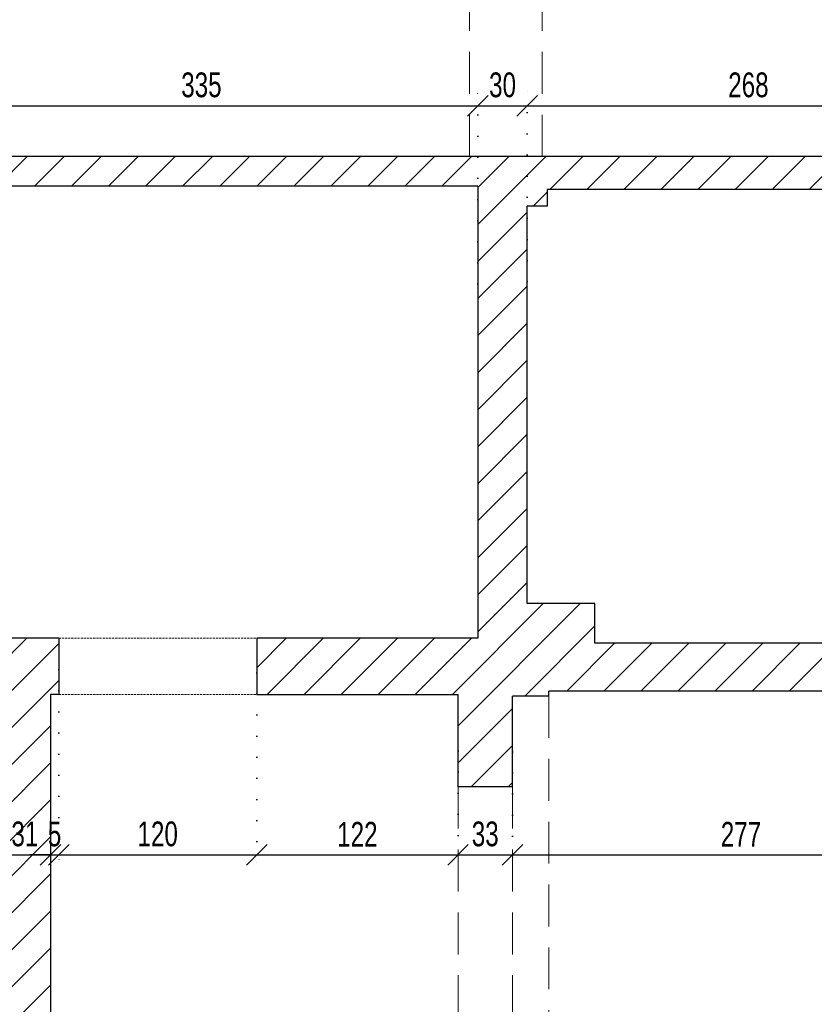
# Model space of a CAD drawing. Header units: millimetres. Extents: x 11149 to 111407, y -107619 to -23630.
# Tile 114 of 245: x 15749 to 16231, y -28935 to -28338. Entities that reach past the tile are written whole.
import ezdxf

# ---------------------------------------------------------------- set-up
doc = ezdxf.new("R2010")
doc.units = ezdxf.units.MM
doc.header["$LTSCALE"] = 2
for name, pattern in [('DOT', [6.35, 0, -6.35]), ('HIDDEN', [9.525, 6.35, -3.175]), ('HIDDENX2', [19.05, 12.7, -6.35])]:
    doc.linetypes.add(name, pattern=pattern)
doc.layers.get('0').update_dxf_attribs({"plot": 0})
doc.layers.get('Defpoints').update_dxf_attribs({"color": 1})
doc.layers.add('3DPLAN_A_KRESKOWANIE 1', color=253, linetype='Continuous')
for name, color, linetype, lineweight in [('3DPLAN_A_WYSOKOŚCI ZMIANA', 144, 'HIDDENX2', 5), ('A_ściany mur', 2, 'Continuous', 30), ('e-cad_wymiary', 4, 'Continuous', 9)]:
    doc.layers.add(name, color=color, linetype=linetype, lineweight=lineweight)
doc.styles.add('e-cad_1', font='arial.ttf', dxfattribs={"width": 0.7})
doc.dimstyles.new('e-cad_1_100_[cm]', dxfattribs={"dimscale": 10, "dimtxt": 1.5, "dimasz": 1.25, "dimexe": 1.25, "dimexo": 0.625, "dimgap": 0.5, "dimtad": 1, "dimdec": 0, "dimrnd": 1, "dimzin": 1, "dimtxsty": 'e-cad_1', "dimblk": 'OBLIQUE', "dimcen": 2.5, "dimclrd": 256, "dimclre": 252, "dimclrt": 7, "dimadec": 0, "dimazin": 0, "dimtfac": 1, "dimtix": 1, "dimtmove": 2, "dimatfit": 3, "dimldrblk": 'NONE', "dimfxl": 60, "dimfxlon": 1, "dimarcsym": 0})

# ---------------------------------------------------------------- blocks, each defined once
blk = doc.blocks.new('_OBLIQUE')
at = {"color": 0, "linetype": 'ByBlock', "lineweight": -2}
blk.add_line((-0.5, -0.5), (0.5, 0.5), dxfattribs=at)
blk = doc.blocks.new('*D477')
at = {"layer": 'Defpoints', "color": 0}
for p in [(16026.99, -28390.14), (15691.99, -28493.28), (16026.99, -28504.26)]:
    blk.add_point(p, dxfattribs=at)
at = {"layer": 'e-cad_wymiary', "color": 252, "linetype": 'DOT', "lineweight": -2}
for p, q in [((15691.99, -28487.03), (15691.99, -28377.64)), ((16026.99, -28498.01), (16026.99, -28377.64))]:
    blk.add_line(p, q, dxfattribs=at)
at = {"layer": 'e-cad_wymiary', "lineweight": -2}
blk.add_line((15691.99, -28390.14), (16026.99, -28390.14), dxfattribs=at)
at = {"layer": 'e-cad_wymiary', "lineweight": -2, "xscale": 12.5, "yscale": 12.5, "zscale": 12.5, "rotation": 180}
blk.add_blockref('_OBLIQUE', (15691.99, -28390.14), dxfattribs=at)
at = {"layer": 'e-cad_wymiary', "lineweight": -2, "xscale": 12.5, "yscale": 12.5, "zscale": 12.5}
blk.add_blockref('_OBLIQUE', (16026.99, -28390.14), dxfattribs=at)
at = {"layer": 'e-cad_wymiary', "color": 7, "insert": (15859.49, -28377.48), "char_height": 15, "attachment_point": 5, "style": 'e-cad_1'}
blk.add_mtext('335', dxfattribs=at)
blk = doc.blocks.new('_None')
blk = doc.blocks.new('*D478')
at = {"layer": 'Defpoints', "color": 0}
for p in [(16056.99, -28390.14), (16026.99, -28504.26), (16056.99, -28502.89)]:
    blk.add_point(p, dxfattribs=at)
at = {"layer": 'e-cad_wymiary', "color": 252, "linetype": 'DOT', "lineweight": -2}
for p, q in [((16026.99, -28498.01), (16026.99, -28377.64)), ((16056.99, -28496.64), (16056.99, -28377.64))]:
    blk.add_line(p, q, dxfattribs=at)
at = {"layer": 'e-cad_wymiary', "lineweight": -2}
blk.add_line((16026.99, -28390.14), (16056.99, -28390.14), dxfattribs=at)
at = {"layer": 'e-cad_wymiary', "lineweight": -2, "xscale": 12.5, "yscale": 12.5, "zscale": 12.5, "rotation": 180}
blk.add_blockref('_OBLIQUE', (16026.99, -28390.14), dxfattribs=at)
at = {"layer": 'e-cad_wymiary', "lineweight": -2, "xscale": 12.5, "yscale": 12.5, "zscale": 12.5}
blk.add_blockref('_OBLIQUE', (16056.99, -28390.14), dxfattribs=at)
at = {"layer": 'e-cad_wymiary', "color": 7, "insert": (16041.99, -28377.48), "char_height": 15, "attachment_point": 5, "style": 'e-cad_1'}
blk.add_mtext('30', dxfattribs=at)
blk = doc.blocks.new('*D479')
at = {"layer": 'Defpoints', "color": 0}
for p in [(16324.99, -28390.14), (16324.99, -28483.69), (16056.99, -28502.89)]:
    blk.add_point(p, dxfattribs=at)
at = {"layer": 'e-cad_wymiary', "color": 252, "linetype": 'DOT', "lineweight": -2}
for p, q in [((16056.99, -28496.64), (16056.99, -28377.64)), ((16324.99, -28477.44), (16324.99, -28377.64))]:
    blk.add_line(p, q, dxfattribs=at)
at = {"layer": 'e-cad_wymiary', "lineweight": -2}
blk.add_line((16056.99, -28390.14), (16324.99, -28390.14), dxfattribs=at)
at = {"layer": 'e-cad_wymiary', "lineweight": -2, "xscale": 12.5, "yscale": 12.5, "zscale": 12.5, "rotation": 180}
blk.add_blockref('_OBLIQUE', (16056.99, -28390.14), dxfattribs=at)
at = {"layer": 'e-cad_wymiary', "lineweight": -2, "xscale": 12.5, "yscale": 12.5, "zscale": 12.5}
blk.add_blockref('_OBLIQUE', (16324.99, -28390.14), dxfattribs=at)
at = {"layer": 'e-cad_wymiary', "color": 7, "insert": (16190.99, -28377.48), "char_height": 15, "attachment_point": 5, "style": 'e-cad_1'}
blk.add_mtext('268', dxfattribs=at)
blk = doc.blocks.new('*D509')
at = {"layer": 'Defpoints', "color": 0}
for p in [(15736.99, -28804.93), (15767.99, -28804.93), (15767.99, -28844.22)]:
    blk.add_point(p, dxfattribs=at)
at = {"layer": 'e-cad_wymiary', "color": 252, "linetype": 'DOT', "lineweight": -2}
for p, q in [((15736.99, -28811.18), (15736.99, -28856.72)), ((15767.99, -28811.18), (15767.99, -28856.72))]:
    blk.add_line(p, q, dxfattribs=at)
at = {"layer": 'e-cad_wymiary', "lineweight": -2}
blk.add_line((15736.99, -28844.22), (15767.99, -28844.22), dxfattribs=at)
at = {"layer": 'e-cad_wymiary', "lineweight": -2, "xscale": 12.5, "yscale": 12.5, "zscale": 12.5, "rotation": 180}
blk.add_blockref('_OBLIQUE', (15736.99, -28844.22), dxfattribs=at)
at = {"layer": 'e-cad_wymiary', "lineweight": -2, "xscale": 12.5, "yscale": 12.5, "zscale": 12.5}
blk.add_blockref('_OBLIQUE', (15767.99, -28844.22), dxfattribs=at)
at = {"layer": 'e-cad_wymiary', "color": 7, "insert": (15752.49, -28831.56), "char_height": 15, "attachment_point": 5, "style": 'e-cad_1'}
blk.add_mtext('31', dxfattribs=at)
blk = doc.blocks.new('*D510')
at = {"layer": 'Defpoints', "color": 0}
for p in [(15772.99, -28725.58), (15767.99, -28804.93), (15772.99, -28844.22)]:
    blk.add_point(p, dxfattribs=at)
at = {"layer": 'e-cad_wymiary', "color": 252, "linetype": 'DOT', "lineweight": -2}
for p, q in [((15772.99, -28731.83), (15772.99, -28856.72)), ((15767.99, -28811.18), (15767.99, -28856.72))]:
    blk.add_line(p, q, dxfattribs=at)
at = {"layer": 'e-cad_wymiary', "lineweight": -2}
for p, q in [((15767.99, -28844.22), (15755.49, -28844.22)), ((15767.99, -28844.22), (15772.99, -28844.22)), ((15772.99, -28844.22), (15785.49, -28844.22))]:
    blk.add_line(p, q, dxfattribs=at)
at = {"layer": 'e-cad_wymiary', "lineweight": -2, "xscale": 12.5, "yscale": 12.5, "zscale": 12.5}
blk.add_blockref('_OBLIQUE', (15767.99, -28844.22), dxfattribs=at)
at = {"layer": 'e-cad_wymiary', "lineweight": -2, "xscale": 12.5, "yscale": 12.5, "zscale": 12.5, "rotation": 180}
blk.add_blockref('_OBLIQUE', (15772.99, -28844.22), dxfattribs=at)
at = {"layer": 'e-cad_wymiary', "color": 7, "insert": (15770.49, -28831.59), "char_height": 15, "attachment_point": 5, "style": 'e-cad_1'}
blk.add_mtext('5', dxfattribs=at)
blk = doc.blocks.new('*D511')
at = {"layer": 'Defpoints', "color": 0}
for p in [(15772.99, -28725.58), (15892.99, -28727.51), (15892.99, -28844.22)]:
    blk.add_point(p, dxfattribs=at)
at = {"layer": 'e-cad_wymiary', "color": 252, "linetype": 'DOT', "lineweight": -2}
for p, q in [((15772.99, -28731.83), (15772.99, -28856.72)), ((15892.99, -28733.76), (15892.99, -28856.72))]:
    blk.add_line(p, q, dxfattribs=at)
at = {"layer": 'e-cad_wymiary', "lineweight": -2}
blk.add_line((15772.99, -28844.22), (15892.99, -28844.22), dxfattribs=at)
at = {"layer": 'e-cad_wymiary', "lineweight": -2, "xscale": 12.5, "yscale": 12.5, "zscale": 12.5, "rotation": 180}
blk.add_blockref('_OBLIQUE', (15772.99, -28844.22), dxfattribs=at)
at = {"layer": 'e-cad_wymiary', "lineweight": -2, "xscale": 12.5, "yscale": 12.5, "zscale": 12.5}
blk.add_blockref('_OBLIQUE', (15892.99, -28844.22), dxfattribs=at)
at = {"layer": 'e-cad_wymiary', "color": 7, "insert": (15832.99, -28831.56), "char_height": 15, "attachment_point": 5, "style": 'e-cad_1'}
blk.add_mtext('120', dxfattribs=at)
blk = doc.blocks.new('*D512')
at = {"layer": 'Defpoints', "color": 0}
for p in [(15892.99, -28727.51), (16014.99, -28774.89), (16014.99, -28844.22)]:
    blk.add_point(p, dxfattribs=at)
at = {"layer": 'e-cad_wymiary', "color": 252, "linetype": 'DOT', "lineweight": -2}
for p, q in [((15892.99, -28733.76), (15892.99, -28856.72)), ((16014.99, -28781.14), (16014.99, -28856.72))]:
    blk.add_line(p, q, dxfattribs=at)
at = {"layer": 'e-cad_wymiary', "lineweight": -2}
blk.add_line((15892.99, -28844.22), (16014.99, -28844.22), dxfattribs=at)
at = {"layer": 'e-cad_wymiary', "lineweight": -2, "xscale": 12.5, "yscale": 12.5, "zscale": 12.5, "rotation": 180}
blk.add_blockref('_OBLIQUE', (15892.99, -28844.22), dxfattribs=at)
at = {"layer": 'e-cad_wymiary', "lineweight": -2, "xscale": 12.5, "yscale": 12.5, "zscale": 12.5}
blk.add_blockref('_OBLIQUE', (16014.99, -28844.22), dxfattribs=at)
at = {"layer": 'e-cad_wymiary', "color": 7, "insert": (15953.99, -28831.69), "char_height": 15, "attachment_point": 5, "style": 'e-cad_1'}
blk.add_mtext('122', dxfattribs=at)
blk = doc.blocks.new('*D513')
at = {"layer": 'Defpoints', "color": 0}
for p in [(16014.99, -28774.89), (16047.99, -28775.39), (16047.99, -28844.22)]:
    blk.add_point(p, dxfattribs=at)
at = {"layer": 'e-cad_wymiary', "color": 252, "linetype": 'DOT', "lineweight": -2}
for p, q in [((16014.99, -28781.14), (16014.99, -28856.72)), ((16047.99, -28781.64), (16047.99, -28856.72))]:
    blk.add_line(p, q, dxfattribs=at)
at = {"layer": 'e-cad_wymiary', "lineweight": -2}
blk.add_line((16014.99, -28844.22), (16047.99, -28844.22), dxfattribs=at)
at = {"layer": 'e-cad_wymiary', "lineweight": -2, "xscale": 12.5, "yscale": 12.5, "zscale": 12.5, "rotation": 180}
blk.add_blockref('_OBLIQUE', (16014.99, -28844.22), dxfattribs=at)
at = {"layer": 'e-cad_wymiary', "lineweight": -2, "xscale": 12.5, "yscale": 12.5, "zscale": 12.5}
blk.add_blockref('_OBLIQUE', (16047.99, -28844.22), dxfattribs=at)
at = {"layer": 'e-cad_wymiary', "color": 7, "insert": (16031.49, -28831.56), "char_height": 15, "attachment_point": 5, "style": 'e-cad_1'}
blk.add_mtext('33', dxfattribs=at)
blk = doc.blocks.new('*D514')
at = {"layer": 'Defpoints', "color": 0}
for p in [(16324.99, -28688.09), (16047.99, -28775.39), (16324.99, -28844.22)]:
    blk.add_point(p, dxfattribs=at)
at = {"layer": 'e-cad_wymiary', "color": 252, "linetype": 'DOT', "lineweight": -2}
for p, q in [((16324.99, -28694.34), (16324.99, -28856.72)), ((16047.99, -28781.64), (16047.99, -28856.72))]:
    blk.add_line(p, q, dxfattribs=at)
at = {"layer": 'e-cad_wymiary', "lineweight": -2}
blk.add_line((16047.99, -28844.22), (16324.99, -28844.22), dxfattribs=at)
at = {"layer": 'e-cad_wymiary', "lineweight": -2, "xscale": 12.5, "yscale": 12.5, "zscale": 12.5, "rotation": 180}
blk.add_blockref('_OBLIQUE', (16047.99, -28844.22), dxfattribs=at)
at = {"layer": 'e-cad_wymiary', "lineweight": -2, "xscale": 12.5, "yscale": 12.5, "zscale": 12.5}
blk.add_blockref('_OBLIQUE', (16324.99, -28844.22), dxfattribs=at)
at = {"layer": 'e-cad_wymiary', "color": 7, "insert": (16186.49, -28831.69), "char_height": 15, "attachment_point": 5, "style": 'e-cad_1'}
blk.add_mtext('277', dxfattribs=at)

msp = doc.modelspace()

# ---------------------------------------------------------------- hatches: boundary and pattern name
at = {"layer": '3DPLAN_A_KRESKOWANIE 1'}
h = msp.add_hatch(dxfattribs=at)
h.set_pattern_fill('ANSI31', color=256, scale=5, style=0)
h.set_pattern_definition([(45, (15147.047, -29342.012), (-11.22532, 11.22532), [])])
h.paths.add_polyline_path([(15208.99, -29306.89), (15087.99, -29306.89), (15087.99, -29384.89), (15208.99, -29384.89)])
h.paths.add_polyline_path([(16677.49, -29121.89), (16623.99, -29121.89), (16623.99, -29308.89), (16290.99, -29308.89), (16290.99, -29384.89), (16677.49, -29384.89)])
h.paths.add_polyline_path([(16115.99, -29308.89), (16047.99, -29308.89), (16047.99, -29148.89), (16014.99, -29148.89), (16014.99, -29308.89), (15977.99, -29308.89), (15977.99, -29384.89), (16115.99, -29384.89)])
h.paths.add_polyline_path([(15802.99, -29308.89), (15767.99, -29308.89), (15767.99, -28746.89), (15772.99, -28746.89), (15772.99, -28712.89), (15691.99, -28712.89), (15691.99, -28642.89), (15671.99, -28642.89), (15671.99, -28710.89), (15658.99, -28710.89), (15658.99, -28746.89), (15736.99, -28746.89), (15736.99, -29058.89), (15726.99, -29058.89), (15726.99, -29069.89), (15736.99, -29069.89), (15736.99, -29306.89), (15689.99, -29306.89), (15689.99, -29384.89), (15802.99, -29384.89)])
h.paths.add_polyline_path([(16443.99, -28715.89), (16348.99, -28715.89), (16348.99, -28647.89), (16324.99, -28647.89), (16324.99, -28715.89), (16097.99, -28715.89), (16097.99, -28691.89), (16056.99, -28691.89), (16056.99, -28450.89), (16068.99, -28450.89), (16068.99, -28440.89), (16324.99, -28440.89), (16324.99, -28557.89), (16348.99, -28557.89), (16348.99, -28439.89), (16623.99, -28439.89), (16623.99, -28481.89), (16677.49, -28481.89), (16677.49, -28090.89), (16618.99, -28090.89), (16618.99, -28420.89), (15614.99, -28420.89), (15614.99, -28441.89), (15671.99, -28441.89), (15671.99, -28522.89), (15691.99, -28522.89), (15691.99, -28438.89), (16026.99, -28438.89), (16026.99, -28712.89), (15892.99, -28712.89), (15892.99, -28746.89), (16014.99, -28746.89), (16014.99, -28802.89), (16047.99, -28802.89), (16047.99, -28747.89), (16069.99, -28747.89), (16069.99, -28744.89), (16443.99, -28744.89)])
h.paths.add_polyline_path([(16677.49, -28681.89), (16623.99, -28681.89), (16623.99, -28715.89), (16533.99, -28715.89), (16533.99, -28744.89), (16623.99, -28744.89), (16623.99, -28782.89), (16677.49, -28782.89)])
h.paths.add_polyline_path([(16677.49, -28566.89), (16623.99, -28566.89), (16623.99, -28601.89), (16677.49, -28601.89)])
h.paths.add_polyline_path([(16677.49, -28867.89), (16623.99, -28867.89), (16623.99, -28916.89), (16677.49, -28916.89)])
h.paths.add_polyline_path([(16677.49, -27805.89), (15967.99, -27805.89), (15967.99, -27862.89), (16618.99, -27862.89), (16618.99, -27970.89), (16677.49, -27970.89)])
h.paths.add_polyline_path([(15500.99, -27805.89), (15380.99, -27805.89), (15380.99, -27867.89), (15454.99, -27867.89), (15454.99, -28420.89), (14450.99, -28420.89), (14450.99, -28435.89), (14331.99, -28435.89), (14331.99, -28420.89), (14227.99, -28420.89), (14227.99, -28435.89), (14207.99, -28435.89), (14207.99, -28467.89), (14230.99, -28467.89), (14230.99, -28496.89), (14276.99, -28496.89), (14276.99, -28467.89), (14827.99, -28467.89), (14827.99, -28490.89), (14866.99, -28490.89), (14866.99, -28439.89), (15420.99, -28439.89), (15420.99, -28504.89), (15467.99, -28504.89), (15467.99, -28441.89), (15494.99, -28441.89), (15494.99, -28420.89), (15467.99, -28420.89), (15467.99, -27862.89), (15500.99, -27862.89)])
h.paths.add_polyline_path([(15792.99, -27805.89), (15675.99, -27805.89), (15675.99, -27862.89), (15792.99, -27862.89)])
h.paths.add_polyline_path([(14935.99, -28756.89), (15425.99, -28756.89), (15425.99, -29306.89), (15383.99, -29306.89), (15383.99, -29384.89), (15514.99, -29384.89), (15514.99, -29306.89), (15441.99, -29306.89), (15441.99, -29069.89), (15636.99, -29069.89), (15636.99, -29058.89), (15441.99, -29058.89), (15441.99, -28772.89), (15466.99, -28772.89), (15466.99, -28746.89), (15568.99, -28746.89), (15568.99, -28710.89), (15467.99, -28710.89), (15467.99, -28677.89), (15420.99, -28677.89), (15420.99, -28720.89), (14866.99, -28720.89), (14866.99, -28640.89), (14827.99, -28640.89), (14827.99, -28721.89), (14417.99, -28721.89), (14417.99, -28756.89), (14765.99, -28756.89), (14765.99, -28833.89), (14935.99, -28833.89)])
h.paths.add_polyline_path([(14912.99, -29306.89), (14891.99, -29306.89), (14891.99, -28974.89), (14421.99, -28974.89), (14421.99, -28984.89), (14884.99, -28984.89), (14884.99, -29310.89), (14777.99, -29310.89), (14777.99, -29384.89), (14912.99, -29384.89)])
h.paths.add_polyline_path([(14602.99, -29310.89), (14487.99, -29310.89), (14487.99, -29384.89), (14602.99, -29384.89)])
h.paths.add_polyline_path([(14312.99, -29310.89), (14262.99, -29310.89), (14262.99, -28984.89), (14341.99, -28984.89), (14341.99, -28974.89), (14262.99, -28974.89), (14262.99, -28756.89), (14297.99, -28756.89), (14297.99, -28721.89), (14276.99, -28721.89), (14276.99, -28667.89), (14228.99, -28667.89), (14228.99, -28721.89), (13922.99, -28721.89), (13922.99, -28754.89), (13935.99, -28754.89), (13935.99, -28884.89), (13953.99, -28884.89), (13953.99, -28754.89), (14226.99, -28754.89), (14226.99, -29323.89), (14186.99, -29323.89), (14186.99, -29384.89), (14312.99, -29384.89)])
h.paths.add_polyline_path([(14011.99, -29323.89), (13953.99, -29323.89), (13953.99, -28979.89), (13935.99, -28979.89), (13935.99, -29320.89), (13895.99, -29320.89), (13895.99, -29384.89), (14011.99, -29384.89)])
h.paths.add_polyline_path([(13720.99, -29320.89), (13668.99, -29320.89), (13668.99, -29039.89), (13722.99, -29039.89), (13722.99, -28875.89), (13664.99, -28875.89), (13664.99, -28769.89), (13673.99, -28769.89), (13673.99, -28754.89), (13832.99, -28754.89), (13832.99, -28721.89), (13810.99, -28721.89), (13810.99, -28684.89), (13793.99, -28684.89), (13793.99, -28721.89), (13683.99, -28721.89), (13683.99, -28682.89), (13649.99, -28682.89), (13629.99, -28682.89), (13629.99, -28715.89), (13626.99, -28715.89), (13626.99, -28933.89), (13626.99, -28950.89), (13626.99, -29316.89), (13584.99, -29316.89), (13584.99, -29384.89), (13720.99, -29384.89)])
h.paths.add_polyline_path([(13668.99, -27956.89), (13700.99, -27956.89), (13700.99, -27866.89), (13703.99, -27866.89), (13703.99, -27805.89), (13681.49, -27805.89), (13681.49, -27747.89), (13559.97, -27747.89), (13559.97, -27794.89), (13623.99, -27794.89), (13623.99, -27856.89), (13640.99, -27856.89), (13640.99, -28135.89), (13216.99, -28135.89), (13216.99, -28434.89), (13209.99, -28434.89), (13209.99, -28463.89), (13216.99, -28463.89), (13305.2, -28463.89), (13305.2, -28429.89), (13252.2, -28429.89), (13252.2, -28179.89), (13371.2, -28179.89), (13371.2, -28242.89), (13424.2, -28242.89), (13424.2, -28429.89), (13395.2, -28429.89), (13395.2, -28463.89), (13521.99, -28463.89), (13521.99, -28429.89), (13434.99, -28429.89), (13434.99, -28240.89), (13487.99, -28240.89), (13487.99, -28181.89), (13633.99, -28181.89), (13633.99, -28242.89), (13633.99, -28416.89), (13620.99, -28416.89), (13620.99, -28429.89), (13611.99, -28429.89), (13611.99, -28463.89), (13629.99, -28463.89), (13629.99, -28532.89), (13649.99, -28532.89), (13649.99, -28521.89), (13683.99, -28521.89), (13683.99, -28467.89), (13793.99, -28467.89), (13793.99, -28534.89), (13810.99, -28534.89), (13810.99, -28467.89), (13836.99, -28467.89), (13836.99, -28435.89), (13668.99, -28435.89)])
h.paths.add_polyline_path([(14010.99, -27805.89), (13878.99, -27805.89), (13878.99, -27866.89), (13932.99, -27866.89), (13932.99, -28435.89), (13921.99, -28435.89), (13921.99, -28467.89), (14077.99, -28467.89), (14077.99, -28435.89), (13960.99, -28435.89), (13960.99, -27867.89), (14010.99, -27867.89)])
h.paths.add_polyline_path([(14308.99, -27805.89), (14185.99, -27805.89), (14185.99, -27867.89), (14308.99, -27867.89)])
h.paths.add_polyline_path([(14607.99, -27805.89), (14483.99, -27805.89), (14483.99, -27867.89), (14607.99, -27867.89)])
h.paths.add_polyline_path([(14903.99, -27805.89), (14782.99, -27805.89), (14782.99, -27867.89), (14903.99, -27867.89)])
h.paths.add_polyline_path([(15205.99, -27805.89), (15078.99, -27805.89), (15078.99, -27867.89), (15205.99, -27867.89)])
h.paths.add_polyline_path([(12480.84, -29301.89), (12411.84, -29301.89), (12411.84, -28913.89), (12510.99, -28913.89), (12510.99, -28896.89), (12411.99, -28896.89), (12411.99, -28889.89), (12391.99, -28889.89), (12391.99, -29317.89), (11837.99, -29317.89), (11837.99, -29070.89), (11781.49, -29070.89), (11781.49, -29384.89), (12480.84, -29384.89)])
h.paths.add_polyline_path([(12297.99, -28133.89), (11825.99, -28133.89), (11825.99, -28063.89), (11774.49, -28063.89), (11774.49, -28175.39), (11826.99, -28175.39), (11826.99, -28139.89), (12297.99, -28139.89)])
h.paths.add_polyline_path([(11825.99, -27851.89), (12410.99, -27851.89), (12410.99, -28133.89), (12387.99, -28133.89), (12387.99, -28139.89), (12410.99, -28139.89), (12410.99, -28286.89), (12426.99, -28286.89), (12426.99, -28228.89), (12531.99, -28228.89), (12531.99, -28218.89), (12420.99, -28218.89), (12420.99, -28006.89), (12456.99, -28006.89), (12456.99, -27863.89), (12456.99, -27805.89), (11774.49, -27805.89), (11774.49, -27888.89), (11825.99, -27888.89)])
h.paths.add_polyline_path([(12769.99, -27805.89), (12661.49, -27805.89), (12626.99, -27805.89), (12626.99, -27863.89), (12769.99, -27863.89)])
h.paths.add_polyline_path([(13027.49, -27747.89), (13027.49, -27805.89), (13026.62, -27805.89), (12939.99, -27805.89), (12939.99, -27832.39), (12939.99, -27837.39), (12939.99, -27863.89), (12939.99, -27933.89), (12975.99, -27933.89), (12975.99, -28098.89), (12975.99, -28116.34), (12975.99, -28218.89), (12778.19, -28218.89), (12768.19, -28218.89), (12669.19, -28218.89), (12631.99, -28218.89), (12631.99, -28220.23), (12631.99, -28227.55), (12631.99, -28228.89), (12648.99, -28228.89), (12648.99, -28462.89), (12689.46, -28462.89), (12694.99, -28462.89), (12694.99, -28448.19), (12694.99, -28441.59), (12694.99, -28426.89), (12689.46, -28426.89), (12667.99, -28426.89), (12667.99, -28375.66), (12667.99, -28325.66), (12667.99, -28237.89), (12842.99, -28237.89), (12851.99, -28237.89), (12979.99, -28237.89), (12979.99, -28266.81), (12979.99, -28305.03), (12979.99, -28326.89), (12979.99, -28339.89), (12979.99, -28368.31), (12979.99, -28406.53), (12979.99, -28426.89), (12851.99, -28426.89), (12842.99, -28426.89), (12784.99, -28426.89), (12784.99, -28441.59), (12784.99, -28448.19), (12784.99, -28462.89), (12784.99, -28541.89), (12789.73, -28541.89), (12797.24, -28541.89), (12801.99, -28541.89), (12801.99, -28461.89), (12922.99, -28461.89), (12937.99, -28461.89), (12937.99, -28505.89), (13026.62, -28505.89), (13030.99, -28505.89), (13030.99, -28463.89), (13089.99, -28463.89), (13089.99, -28452.39), (13089.99, -28446.38), (13089.99, -28434.89), (13070.99, -28434.89), (13070.99, -28421.89), (13057.99, -28421.89), (13057.99, -27857.89), (13067.99, -27857.89), (13067.99, -27794.89), (13073.99, -27794.89), (13073.99, -27747.89), (13062.49, -27747.89)])
h.paths.add_polyline_path([(13212, -27747.89), (13444.97, -27747.89), (13444.97, -27767.89), (13444.97, -27772.89), (13444.97, -27794.89), (13312.02, -27794.89), (13301.84, -27794.89), (13199.99, -27794.89), (13199.99, -27747.89)])
h.paths.add_polyline_path([(12783.84, -29301.89), (12725.84, -29301.89), (12725.84, -28870.89), (12709.99, -28870.89), (12709.99, -28896.89), (12609.99, -28896.89), (12609.99, -28913.89), (12709.84, -28913.89), (12709.84, -29301.89), (12653.84, -29301.89), (12653.84, -29384.89), (12783.84, -29384.89)])
h.paths.add_polyline_path([(13499.99, -29316.89), (13465.99, -29316.89), (13465.99, -29245.89), (13459.99, -29245.89), (13459.99, -29229.89), (13436.49, -29229.89), (13433.49, -29229.89), (13433.49, -29384.89), (13499.99, -29384.89)])
h.paths.add_polyline_path([(13076.99, -28849.89), (13049.99, -28849.89), (13049.99, -28933.89), (13096.99, -28933.89), (13096.99, -29041.89), (13049.99, -29041.89), (13049.99, -29319.89), (13104.99, -29319.89), (13104.99, -29384.89), (12956.84, -29384.89), (12956.84, -29301.89), (12994.84, -29301.89), (12994.84, -28922.89), (12952.84, -28922.89), (12952.84, -28790.89), (12994.84, -28790.89), (12994.84, -28731.89), (12725.84, -28731.89), (12725.84, -28772.89), (12709.99, -28772.89), (12709.99, -28746.89), (12685.99, -28746.89), (12685.99, -28715.89), (12784.99, -28715.89), (12784.99, -28691.89), (12801.99, -28691.89), (12801.99, -28715.89), (12937.99, -28715.89), (12937.99, -28683.89), (13030.99, -28683.89), (13030.99, -28716.89), (13076.99, -28716.89), (13076.99, -28832.89)])
h.paths.add_polyline_path([(13227.99, -29319.89), (13187.99, -29319.89), (13187.99, -29384.89), (13289.49, -29384.89), (13289.49, -29229.89), (13286.49, -29229.89), (13286.49, -29223.89), (13286.49, -29062.89), (13286.49, -29056.89), (13274.99, -29056.89), (13274.99, -29029.93), (13246.99, -29029.93), (13246.99, -29169.89), (13236.99, -29169.89), (13236.99, -29242.89), (13227.99, -29242.89)])
h.paths.add_polyline_path([(12383.99, -28455.89), (12401.99, -28455.81), (12401.99, -28523.89), (12426.99, -28523.89), (12426.99, -28376.89), (12410.99, -28376.89), (12410.99, -28408.89), (12393.99, -28408.89), (12393.99, -28418.89), (11826.99, -28418.89), (11826.99, -28350.39), (11774.49, -28350.39), (11774.49, -28429.89), (11562.49, -28429.89), (11562.49, -28493.89), (11595.99, -28493.89), (11595.99, -28452.89), (11776.99, -28452.89), (11776.99, -28490.89), (11826.99, -28490.89), (11826.99, -28455.89)])
h.paths.add_polyline_path([(12401.99, -28658.89), (12401.99, -28679.89), (12383.99, -28679.89), (12341.99, -28679.89), (12341.99, -28709.89), (11826.99, -28709.89), (11826.99, -28670.89), (11776.99, -28670.89), (11776.99, -28709.89), (11595.99, -28709.89), (11595.99, -28673.89), (11562.49, -28673.89), (11562.49, -28763.89), (11781.49, -28763.89), (11781.49, -28800.89), (11837.99, -28800.89), (11837.99, -28746.89), (12391.99, -28746.89), (12391.99, -28790.89), (12411.99, -28790.89), (12411.99, -28762.89), (12427.99, -28762.89), (12427.99, -28746.89), (12568.99, -28746.89), (12568.99, -28715.89), (12455.99, -28715.89), (12455.99, -28670.89), (12426.99, -28670.89), (12426.99, -28658.89)])

# ---------------------------------------------------------------- linework, layer by layer
at = {"layer": '3DPLAN_A_WYSOKOŚCI ZMIANA'}
for p, q in [((16021.99, -28420.89), (16021.99, -27862.89)), ((16065.99, -28420.89), (16065.99, -27862.89)), ((16069.99, -28747.89), (16069.99, -29308.89)), ((16014.99, -28802.89), (16014.99, -29148.89)), ((16047.99, -28802.89), (16047.99, -29148.89))]:
    msp.add_line(p, q, dxfattribs=at)
at = {"layer": 'A_ściany mur', "ltscale": 0.1}
for p, q in [((16618.99, -28420.89), (15614.99, -28420.89)), ((16026.99, -28438.89), (15691.99, -28438.89)), ((16026.99, -28438.89), (16026.99, -28712.89)), ((16324.99, -28440.89), (16068.99, -28440.89)), ((16068.99, -28440.89), (16068.99, -28450.89)), ((16056.99, -28691.89), (16056.99, -28450.89)), ((16068.99, -28450.89), (16056.99, -28450.89)), ((16097.99, -28691.89), (16056.99, -28691.89)), ((16097.99, -28715.89), (16097.99, -28691.89)), ((15772.99, -28712.89), (15691.99, -28712.89)), ((15772.99, -28712.89), (15772.99, -28746.89)), ((16026.99, -28712.89), (15892.99, -28712.89)), ((15892.99, -28712.89), (15892.99, -28746.89)), ((16324.99, -28715.89), (16097.99, -28715.89)), ((16069.99, -28747.89), (16069.99, -28744.89)), ((16443.99, -28744.89), (16069.99, -28744.89)), ((15772.99, -28746.89), (15767.99, -28746.89)), ((15767.99, -28746.89), (15767.99, -29308.89)), ((15892.99, -28746.89), (16014.99, -28746.89)), ((16014.99, -28802.89), (16014.99, -28746.89)), ((16047.99, -28802.89), (16047.99, -28747.89)), ((16069.99, -28747.89), (16047.99, -28747.89)), ((16047.99, -28802.89), (16014.99, -28802.89))]:
    msp.add_line(p, q, dxfattribs=at)
at = {"layer": 'A_ściany mur', "color": 4, "linetype": 'HIDDEN', "lineweight": 5, "ltscale": 0.1}
for p, q in [((15772.99, -28712.89), (15892.99, -28712.89)), ((15772.99, -28746.89), (15892.99, -28746.89))]:
    msp.add_line(p, q, dxfattribs=at)

# ---------------------------------------------------------------- dimensions: what is measured, and where the dimension line sits
at = {"layer": 'e-cad_wymiary'}
for base, p1, p2, picture, middle in [((16026.99, -28390.14), (15691.99, -28493.28), (16026.99, -28504.26), '*D477', (15859.49, -28377.48)), ((16056.99, -28390.14), (16026.99, -28504.26), (16056.99, -28502.89), '*D478', (16041.99, -28377.48)), ((16324.99, -28390.14), (16056.99, -28502.89), (16324.99, -28483.69), '*D479', (16190.99, -28377.48)), ((16324.99, -28844.22), (16047.99, -28775.39), (16324.99, -28688.09), '*D514', (16186.49, -28831.69)), ((15772.99, -28844.22), (15767.99, -28804.93), (15772.99, -28725.58), '*D510', (15770.49, -28831.59)), ((15892.99, -28844.22), (15772.99, -28725.58), (15892.99, -28727.51), '*D511', (15832.99, -28831.56)), ((16014.99, -28844.22), (15892.99, -28727.51), (16014.99, -28774.89), '*D512', (15953.99, -28831.69)), ((16047.99, -28844.22), (16014.99, -28774.89), (16047.99, -28775.39), '*D513', (16031.49, -28831.56)), ((15767.99, -28844.22), (15736.99, -28804.93), (15767.99, -28804.93), '*D509', (15752.49, -28831.56))]:
    dim = msp.add_linear_dim(base=base, p1=p1, p2=p2, dimstyle='e-cad_1_100_[cm]', dxfattribs=at)
    dim.commit()
    dim.dimension.update_dxf_attribs({"geometry": picture, "text_midpoint": middle})

doc.saveas('drawing.dxf')
